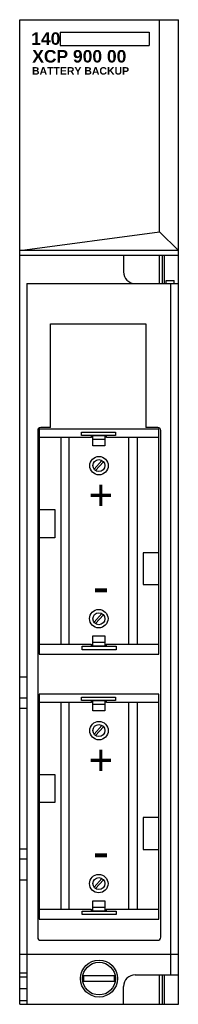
# Model space of a CAD drawing. Extents: x 9.38 to 10.97, y 3.58 to 13.42.
import ezdxf

# ---------------------------------------------------------------- set-up
doc = ezdxf.new("R2010")
doc.units = 0
doc.header["$LTSCALE"] = 1.21
doc.header["$MEASUREMENT"] = 0
doc.layers.get('0').update_dxf_attribs({"linetype": 'CONTINUOUS'})

msp = doc.modelspace()

# ---------------------------------------------------------------- linework, layer by layer
for p, q in [((9.3775, 3.5797), (9.3775, 13.4222)), ((9.3775, 13.4222), (10.9657, 13.4222)), ((10.7779, 11.3018), (10.7779, 13.4222)), ((10.9657, 3.5797), (10.9657, 13.4222)), ((9.7817, 13.2978), (10.6721, 13.2978)), ((9.7817, 13.2978), (9.7817, 13.1627)), ((10.6721, 13.2978), (10.6721, 13.1627)), ((9.7817, 13.1627), (10.6721, 13.1627)), ((9.3775, 11.114), (10.7779, 11.3018)), ((10.7779, 11.3018), (10.9657, 11.114)), ((10.9657, 11.114), (9.3775, 11.114)), ((9.3775, 11.0699), (10.9657, 11.0699)), ((10.4165, 11.0699), (10.4165, 10.9022)), ((10.7787, 10.7841), (10.7787, 11.0699)), ((10.8082, 10.7841), (10.8082, 11.0699)), ((10.8279, 10.7841), (10.8279, 11.0699)), ((9.4503, 10.7841), (10.9657, 10.7841)), ((9.4503, 10.7841), (9.4503, 3.5797)), ((10.8444, 10.7841), (10.8444, 10.814)), ((10.8444, 10.814), (10.9239, 10.814)), ((10.8869, 10.7841), (10.8869, 3.875)), ((10.9239, 10.7841), (10.9239, 10.814)), ((9.6849, 9.3457), (9.6849, 10.3819)), ((9.6849, 10.3819), (10.64, 10.3819)), ((10.64, 10.3819), (10.64, 9.3457)), ((9.5586, 9.3157), (9.5586, 4.2494)), ((9.6849, 9.3457), (9.5886, 9.3457)), ((10.0958, 9.2455), (10.0958, 9.2652)), ((10.2464, 9.2455), (10.2464, 9.2652)), ((10.7599, 9.3457), (10.64, 9.3457)), ((10.7899, 4.2494), (10.7899, 9.3157)), ((10.0958, 9.2455), (9.5716, 9.2455)), ((9.7936, 7.1788), (9.7936, 9.2424)), ((9.8744, 7.1788), (9.8744, 9.2424)), ((10.2298, 9.2253), (10.1114, 9.2253)), ((10.7716, 9.2455), (10.2464, 9.2455)), ((10.469, 7.1788), (10.469, 9.2424)), ((10.5556, 7.1788), (10.5556, 9.2424)), ((10.1223, 8.9298), (10.201, 9.016)), ((10.1361, 8.917), (10.2168, 9.002)), ((10.1223, 7.3994), (10.201, 7.4856)), ((10.1361, 7.3867), (10.2168, 7.4717)), ((10.1106, 7.199), (10.229, 7.199)), ((9.5744, 7.1788), (10.094, 7.1788)), ((10.094, 7.1788), (10.094, 7.1591)), ((10.2446, 7.1788), (10.2446, 7.1591)), ((10.2446, 7.1788), (10.7716, 7.1788)), ((9.3775, 6.8541), (9.4503, 6.8541)), ((9.3775, 6.6439), (9.4503, 6.6439)), ((10.0958, 6.5969), (9.5716, 6.5969)), ((10.0958, 6.5969), (10.0958, 6.6166)), ((10.2464, 6.5969), (10.2464, 6.6166)), ((10.7716, 6.5969), (10.2464, 6.5969)), ((9.3775, 6.5416), (9.4503, 6.5416)), ((9.7936, 4.5302), (9.7936, 6.5937)), ((9.8744, 4.5302), (9.8744, 6.5937)), ((10.2298, 6.5767), (10.1114, 6.5767)), ((10.469, 4.5302), (10.469, 6.5937)), ((10.5556, 4.5302), (10.5556, 6.5937)), ((10.1223, 6.2811), (10.201, 6.3673)), ((10.1361, 6.2684), (10.2168, 6.3533)), ((9.3775, 5.1352), (9.4503, 5.1352)), ((9.3775, 5.0329), (9.4503, 5.0329)), ((10.1223, 4.7508), (10.201, 4.837)), ((10.1361, 4.738), (10.2168, 4.823)), ((9.3775, 4.8226), (9.4503, 4.8226)), ((9.5744, 4.5302), (10.094, 4.5302)), ((10.094, 4.5302), (10.094, 4.5105)), ((10.1106, 4.5504), (10.229, 4.5504)), ((10.2446, 4.5302), (10.7716, 4.5302)), ((10.2446, 4.5302), (10.2446, 4.5105)), ((9.5886, 4.2194), (10.7599, 4.2194)), ((9.3775, 4.0797), (10.9657, 4.0797)), ((9.3775, 3.8943), (9.4503, 3.8943)), ((9.3775, 3.8549), (9.4503, 3.8549)), ((10.3257, 3.8634), (10.0175, 3.8634)), ((10.5346, 3.875), (10.9657, 3.875)), ((10.7787, 3.5797), (10.7787, 3.875)), ((10.8082, 3.5797), (10.8082, 3.875)), ((10.8279, 3.5797), (10.8279, 3.875)), ((10.0175, 3.8102), (10.3257, 3.8102)), ((10.4165, 3.5797), (10.4165, 3.7569)), ((9.3775, 3.7368), (9.4503, 3.7368)), ((9.3775, 3.6191), (9.4503, 3.6191)), ((9.3775, 3.5797), (10.9657, 3.5797))]:
    msp.add_line(p, q)
for points in [[(9.5716, 7.0797), (10.7716, 7.0797), (10.7716, 9.3297), (9.5716, 9.3297)], [(10.3381, 9.2652), (9.998, 9.2652), (9.998, 9.2997), (10.3381, 9.2997)], [(10.2296, 9.1618), (10.1114, 9.1618), (10.1114, 9.2645), (10.2296, 9.2645)], [(9.5693, 8.527), (9.731, 8.527), (9.731, 8.2444), (9.5693, 8.2444)], [(10.7701, 8.0944), (10.6142, 8.0944), (10.6142, 7.7771), (10.7701, 7.7771)], [(10.1107, 7.2625), (10.229, 7.2625), (10.229, 7.1598), (10.1107, 7.1598)], [(10.0023, 7.1591), (10.3423, 7.1591), (10.3423, 7.1247), (10.0023, 7.1247)], [(9.5716, 4.4297), (10.7716, 4.4297), (10.7716, 6.6797), (9.5716, 6.6797)], [(10.3381, 6.6166), (9.998, 6.6166), (9.998, 6.651), (10.3381, 6.651)], [(10.2296, 6.5132), (10.1114, 6.5132), (10.1114, 6.6159), (10.2296, 6.6159)], [(9.5693, 5.8784), (9.731, 5.8784), (9.731, 5.5957), (9.5693, 5.5957)], [(10.7701, 5.4458), (10.6142, 5.4458), (10.6142, 5.1285), (10.7701, 5.1285)], [(10.1107, 4.6139), (10.229, 4.6139), (10.229, 4.5112), (10.1107, 4.5112)], [(10.0023, 4.5105), (10.3423, 4.5105), (10.3423, 4.476), (10.0023, 4.476)]]:
    msp.add_lwpolyline(points, close=True)
for centre, radius in [((10.1716, 8.9641), 0.0923), ((10.17, 8.9648), 0.0598), ((10.1694, 7.4348), 0.0923), ((10.17, 7.4345), 0.0598), ((10.1716, 6.3155), 0.0923), ((10.17, 6.3162), 0.0598), ((10.1694, 4.7862), 0.0923), ((10.17, 4.7859), 0.0598), ((10.1716, 3.8368), 0.185), ((10.1716, 3.8368), 0.1638)]:
    msp.add_circle(centre, radius)
for centre, radius, start, end in [((10.5346, 10.9022), 0.1181, 180, 270), ((9.5886, 9.3157), 0.03, 90, 180), ((10.7599, 9.3157), 0.03, 0, 90), ((9.5886, 4.2494), 0.03, 180, 270), ((10.7599, 4.2494), 0.03, 270, 0), ((10.1716, 3.8368), 0.1564, 170.2159, 189.7841), ((10.1716, 3.8368), 0.1564, 350.2159, 9.7841), ((10.5346, 3.7569), 0.1181, 90, 180)]:
    msp.add_arc(centre, radius, start, end)

# ---------------------------------------------------------------- texts
at = {"attachment_point": 1}
for s, insert, char_height, width in [('{\\fArial|b1|i0|c0|p34;140}', (9.4935, 13.2958), 0.125, 0.2823), ('{\\fArial|b1|i0|c0|p34;XCP 900 00}', (9.5035, 13.119), 0.125, 1.125), ('{\\fArial|b1|i0|c0|p34;BATTERY BACKUP}', (9.5008, 12.9482), 0.075, 1.5), ('{\\fArial|b0|i0|c0|p34;+}', (10.0677, 8.8225), 0.3, 0.0181), ('{\\fArial|b0|i0|c0|p34;-}', (10.1098, 7.9323), 0.35, 0.0181), ('{\\fArial|b0|i0|c0|p34;+}', (10.0677, 6.1739), 0.3, 0.0181), ('{\\fArial|b0|i0|c0|p34;-}', (10.1098, 5.2837), 0.35, 0.0181)]:
    msp.add_mtext(s, dxfattribs=dict(at, insert=insert, char_height=char_height, width=width))

doc.saveas('drawing.dxf')
